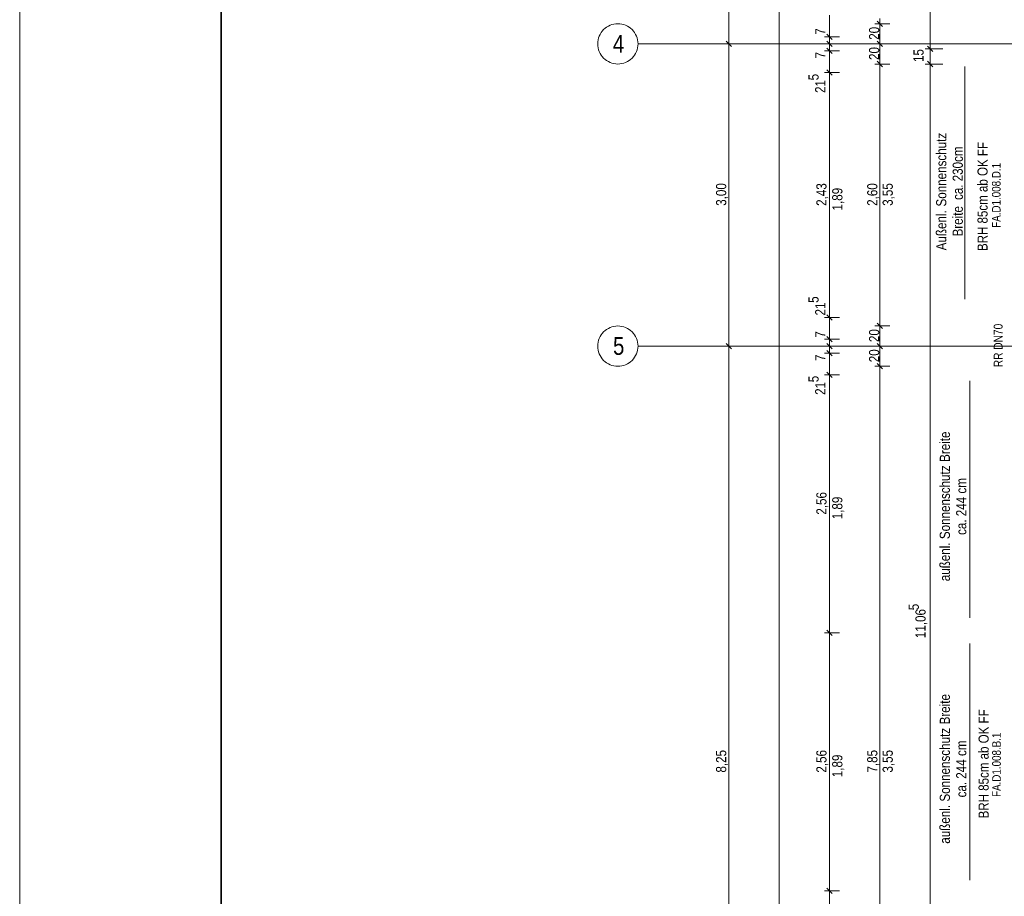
# Model space of a CAD drawing. Extents: x -1920 to 300, y 62 to 656.
# Tile 28 of 60: x -1920 to -1822, y 269 to 356. Entities that reach past the tile are written whole.
import ezdxf
from ezdxf.lldxf.tags import DXFTag

# ---------------------------------------------------------------- set-up
doc = ezdxf.new("R2010")
doc.units = 0
doc.layers.get('0').update_dxf_attribs({"lineweight": 35})
for name, color, linetype, lineweight, true_color in [('30 -33 Aussenwände- 7 Fassade_ Elemente', 7, 'Continuous', 9, 0x00aacc), ('70 -72 Beschriftung- 1 Beschriftung allgemein', 7, 'Continuous', 9, 0xff6633), ('70 -76 Bemaßung- 2 Allgemein', 9, 'Continuous', 5, 0x808080)]:
    doc.layers.add(name, color=color, linetype=linetype, lineweight=lineweight, true_color=true_color)
for name, color, linetype, lineweight in [('30 -33 Aussenwände- 8 Sonnenschutz', 7, 'Continuous', 9), ('70 -71 Achsen- 1 Gebäudeachsen', 7, 'STRICHPUNKT2-A06G9HJF8I', 18), ('iwb_Plankopf Rahmen', 7, 'Continuous', 35)]:
    doc.layers.add(name, color=color, linetype=linetype, lineweight=lineweight)
doc.styles.get("Standard").update_dxf_attribs({"font": 'ARIALN.TTF'})
tags = doc.linetypes.add('STRICHPUNKT2-A06G9HJF8I', pattern=[12.7, 6.35, -3.175, 0, -3.175]).pattern_tags.tags
tags[10:11] = [DXFTag(74, 4), DXFTag(75, 0), DXFTag(340, '0'), DXFTag(46, 0.0), DXFTag(50, 0.0), DXFTag(44, 0.0), DXFTag(45, 0.0)]
tags[8:9] = [DXFTag(74, 4), DXFTag(75, 0), DXFTag(340, '0'), DXFTag(46, 0.0), DXFTag(50, 0.0), DXFTag(44, 0.0), DXFTag(45, 0.0)]
tags[6:7] = [DXFTag(74, 4), DXFTag(75, 0), DXFTag(340, '0'), DXFTag(46, 0.0), DXFTag(50, 0.0), DXFTag(44, 0.0), DXFTag(45, 0.0)]
tags[4:5] = [DXFTag(74, 4), DXFTag(75, 0), DXFTag(340, '0'), DXFTag(46, 0.0), DXFTag(50, 0.0), DXFTag(44, 0.0), DXFTag(45, 0.0)]

# ---------------------------------------------------------------- blocks, each defined once
blk = doc.blocks.new('Referenz-A06G9HJH8I', base_point=(-1905.787, 86.892))
at = {"layer": '30 -33 Aussenwände- 8 Sonnenschutz', "color": 0, "linetype": 'Continuous', "ltscale": 0.13}
for p, q in [((-1825.379, 319.692), (-1825.379, 296.192)), ((-1825.379, 293.642), (-1825.379, 270.142))]:
    blk.add_line(p, q, dxfattribs=at)
at = {"layer": '70 -71 Achsen- 1 Gebäudeachsen', "color": 0, "linetype": 'Continuous', "ltscale": 0.18}
for p, q in [((-1861.715, 354.557), (-1861.569, 354.688)), ((-1861.569, 354.688), (-1861.412, 354.805)), ((-1861.412, 354.805), (-1861.243, 354.906)), ((-1861.243, 354.906), (-1861.066, 354.99)), ((-1861.066, 354.99), (-1860.881, 355.056)), ((-1860.881, 355.056), (-1860.691, 355.104)), ((-1860.691, 355.104), (-1860.497, 355.133)), ((-1860.497, 355.133), (-1860.301, 355.142)), ((-1860.301, 355.142), (-1860.105, 355.133)), ((-1860.105, 355.133), (-1859.91, 355.104)), ((-1859.91, 355.104), (-1859.72, 355.056)), ((-1859.72, 355.056), (-1859.535, 354.99)), ((-1859.535, 354.99), (-1859.358, 354.906)), ((-1859.358, 354.906), (-1859.189, 354.805)), ((-1859.189, 354.805), (-1859.032, 354.688)), ((-1859.032, 354.688), (-1858.886, 354.557)), ((-1862.262, 353.533), (-1862.215, 353.723)), ((-1862.215, 353.723), (-1862.148, 353.908)), ((-1862.148, 353.908), (-1862.064, 354.085)), ((-1862.064, 354.085), (-1861.964, 354.254)), ((-1861.964, 354.254), (-1861.847, 354.411)), ((-1861.847, 354.411), (-1861.715, 354.557)), ((-1858.886, 354.557), (-1858.755, 354.411)), ((-1858.755, 354.411), (-1858.638, 354.254)), ((-1858.638, 354.254), (-1858.537, 354.085)), ((-1858.537, 354.085), (-1858.453, 353.908)), ((-1858.453, 353.908), (-1858.387, 353.723)), ((-1858.387, 353.723), (-1858.339, 353.533)), ((-1862.301, 353.142), (-1862.291, 353.338)), ((-1862.291, 352.946), (-1862.301, 353.142)), ((-1862.291, 353.338), (-1862.262, 353.533)), ((-1862.262, 352.752), (-1862.291, 352.946)), ((-1862.215, 352.562), (-1862.262, 352.752)), ((-1858.339, 352.752), (-1858.387, 352.562)), ((-1858.339, 353.533), (-1858.31, 353.338)), ((-1858.31, 352.946), (-1858.339, 352.752)), ((-1858.31, 353.338), (-1858.301, 353.142)), ((-1858.301, 353.142), (-1858.31, 352.946)), ((-1862.148, 352.377), (-1862.215, 352.562)), ((-1862.064, 352.2), (-1862.148, 352.377)), ((-1861.964, 352.031), (-1862.064, 352.2)), ((-1861.847, 351.874), (-1861.964, 352.031)), ((-1861.715, 351.728), (-1861.847, 351.874)), ((-1861.569, 351.596), (-1861.715, 351.728)), ((-1858.886, 351.728), (-1859.032, 351.596)), ((-1858.755, 351.874), (-1858.886, 351.728)), ((-1858.638, 352.031), (-1858.755, 351.874)), ((-1858.537, 352.2), (-1858.638, 352.031)), ((-1858.453, 352.377), (-1858.537, 352.2)), ((-1858.387, 352.562), (-1858.453, 352.377)), ((-1861.412, 351.48), (-1861.569, 351.596)), ((-1861.243, 351.379), (-1861.412, 351.48)), ((-1861.066, 351.295), (-1861.243, 351.379)), ((-1860.881, 351.229), (-1861.066, 351.295)), ((-1860.691, 351.181), (-1860.881, 351.229)), ((-1860.497, 351.152), (-1860.691, 351.181)), ((-1860.301, 351.142), (-1860.497, 351.152)), ((-1860.105, 351.152), (-1860.301, 351.142)), ((-1859.91, 351.181), (-1860.105, 351.152)), ((-1859.72, 351.229), (-1859.91, 351.181)), ((-1859.535, 351.295), (-1859.72, 351.229)), ((-1859.358, 351.379), (-1859.535, 351.295)), ((-1859.189, 351.48), (-1859.358, 351.379)), ((-1859.032, 351.596), (-1859.189, 351.48)), ((-1861.964, 324.254), (-1861.847, 324.411)), ((-1861.847, 324.411), (-1861.715, 324.557)), ((-1861.715, 324.557), (-1861.569, 324.688)), ((-1861.569, 324.688), (-1861.412, 324.805)), ((-1861.412, 324.805), (-1861.243, 324.906)), ((-1861.243, 324.906), (-1861.066, 324.99)), ((-1861.066, 324.99), (-1860.881, 325.056)), ((-1860.881, 325.056), (-1860.691, 325.104)), ((-1860.691, 325.104), (-1860.497, 325.133)), ((-1860.497, 325.133), (-1860.301, 325.142)), ((-1860.301, 325.142), (-1860.105, 325.133)), ((-1860.105, 325.133), (-1859.91, 325.104)), ((-1859.91, 325.104), (-1859.72, 325.056)), ((-1859.72, 325.056), (-1859.535, 324.99)), ((-1859.535, 324.99), (-1859.358, 324.906)), ((-1859.358, 324.906), (-1859.189, 324.805)), ((-1859.189, 324.805), (-1859.032, 324.688)), ((-1859.032, 324.688), (-1858.886, 324.557)), ((-1858.886, 324.557), (-1858.755, 324.411)), ((-1858.755, 324.411), (-1858.638, 324.254)), ((-1862.291, 323.338), (-1862.262, 323.533)), ((-1862.262, 323.533), (-1862.215, 323.723)), ((-1862.215, 323.723), (-1862.148, 323.908)), ((-1862.148, 323.908), (-1862.064, 324.085)), ((-1862.064, 324.085), (-1861.964, 324.254)), ((-1858.638, 324.254), (-1858.537, 324.085)), ((-1858.537, 324.085), (-1858.453, 323.908)), ((-1858.453, 323.908), (-1858.387, 323.723)), ((-1858.387, 323.723), (-1858.339, 323.533)), ((-1858.339, 323.533), (-1858.31, 323.338)), ((-1862.301, 323.142), (-1862.291, 323.338)), ((-1862.291, 322.946), (-1862.301, 323.142)), ((-1862.262, 322.752), (-1862.291, 322.946)), ((-1862.215, 322.562), (-1862.262, 322.752)), ((-1862.148, 322.377), (-1862.215, 322.562)), ((-1862.064, 322.2), (-1862.148, 322.377)), ((-1858.453, 322.377), (-1858.537, 322.2)), ((-1858.387, 322.562), (-1858.453, 322.377)), ((-1858.339, 322.752), (-1858.387, 322.562)), ((-1858.31, 322.946), (-1858.339, 322.752)), ((-1858.31, 323.338), (-1858.301, 323.142)), ((-1858.301, 323.142), (-1858.31, 322.946)), ((-1861.964, 322.031), (-1862.064, 322.2)), ((-1861.847, 321.874), (-1861.964, 322.031)), ((-1861.715, 321.728), (-1861.847, 321.874)), ((-1861.569, 321.596), (-1861.715, 321.728)), ((-1861.412, 321.48), (-1861.569, 321.596)), ((-1861.243, 321.379), (-1861.412, 321.48)), ((-1859.189, 321.48), (-1859.358, 321.379)), ((-1859.032, 321.596), (-1859.189, 321.48)), ((-1858.886, 321.728), (-1859.032, 321.596)), ((-1858.755, 321.874), (-1858.886, 321.728)), ((-1858.638, 322.031), (-1858.755, 321.874)), ((-1858.537, 322.2), (-1858.638, 322.031)), ((-1861.066, 321.295), (-1861.243, 321.379)), ((-1860.881, 321.229), (-1861.066, 321.295)), ((-1860.691, 321.181), (-1860.881, 321.229)), ((-1860.497, 321.152), (-1860.691, 321.181)), ((-1860.301, 321.142), (-1860.497, 321.152)), ((-1860.105, 321.152), (-1860.301, 321.142)), ((-1859.91, 321.181), (-1860.105, 321.152)), ((-1859.72, 321.229), (-1859.91, 321.181)), ((-1859.535, 321.295), (-1859.72, 321.229)), ((-1859.358, 321.379), (-1859.535, 321.295))]:
    blk.add_line(p, q, dxfattribs=at)
at = {"layer": '70 -71 Achsen- 1 Gebäudeachsen', "color": 0, "linetype": 'STRICHPUNKT2-A06G9HJF8I', "ltscale": 0.18}
for p, q in [((-1858.301, 353.142), (-23.361, 353.142)), ((-1858.301, 323.142), (-23.361, 323.142))]:
    blk.add_line(p, q, dxfattribs=at)
at = {"layer": '70 -72 Beschriftung- 1 Beschriftung allgemein', "color": 0, "linetype": 'Continuous', "ltscale": 0.13}
blk.add_line((-1825.887, 350.902), (-1825.887, 327.802), dxfattribs=at)
at = {"layer": '70 -76 Bemaßung- 2 Allgemein', "color": 0, "linetype": 'Continuous', "ltscale": 0.13}
for p, q in [((-1844.301, 241.173), (-1844.301, 547.612)), ((-1849.301, 353.673), (-1849.301, 435.112)), ((-1829.301, 353.173), (-1829.301, 393.112)), ((-1839.301, 353.842), (-1839.301, 355.992)), ((-1834.301, 354.892), (-1834.301, 355.673)), ((-1839.301, 354.373), (-1839.301, 354.903)), ((-1833.301, 355.142), (-1834.801, 355.142)), ((-1833.301, 355.142), (-1834.801, 355.142)), ((-1834.566, 355.408), (-1834.035, 354.877)), ((-1834.035, 354.877), (-1834.566, 355.408)), ((-1834.301, 355.392), (-1834.301, 354.612)), ((-1849.301, 352.892), (-1849.301, 353.673)), ((-1838.301, 353.842), (-1839.801, 353.842)), ((-1838.301, 353.842), (-1839.801, 353.842)), ((-1839.566, 354.108), (-1839.035, 353.577)), ((-1839.035, 353.577), (-1839.566, 354.108)), ((-1839.301, 353.592), (-1839.301, 354.373)), ((-1839.301, 353.673), (-1839.301, 354.203)), ((-1839.301, 354.092), (-1839.301, 353.312)), ((-1839.301, 353.142), (-1839.301, 353.842)), ((-1839.301, 352.892), (-1839.301, 353.673)), ((-1834.301, 353.673), (-1834.301, 354.612)), ((-1834.301, 352.892), (-1834.301, 353.673)), ((-1829.301, 353.173), (-1829.301, 353.703)), ((-1848.301, 353.142), (-1849.801, 353.142)), ((-1848.301, 353.142), (-1849.801, 353.142)), ((-1849.035, 352.877), (-1849.566, 353.408)), ((-1849.566, 353.408), (-1849.035, 352.877)), ((-1849.301, 353.392), (-1849.301, 352.612)), ((-1838.301, 353.142), (-1839.801, 353.142)), ((-1838.301, 353.142), (-1839.801, 353.142)), ((-1839.035, 352.877), (-1839.566, 353.408)), ((-1839.566, 353.408), (-1839.035, 352.877)), ((-1839.566, 352.708), (-1839.035, 352.177)), ((-1839.035, 352.177), (-1839.566, 352.708)), ((-1839.301, 352.973), (-1839.301, 353.503)), ((-1839.301, 353.392), (-1839.301, 352.612)), ((-1839.301, 353.312), (-1839.301, 352.782)), ((-1839.301, 352.442), (-1839.301, 353.142)), ((-1839.301, 352.192), (-1839.301, 352.973)), ((-1839.301, 352.692), (-1839.301, 351.912)), ((-1833.301, 353.142), (-1834.801, 353.142)), ((-1833.301, 353.142), (-1834.801, 353.142)), ((-1834.035, 352.877), (-1834.566, 353.408)), ((-1834.566, 353.408), (-1834.035, 352.877)), ((-1834.301, 353.392), (-1834.301, 352.612)), ((-1829.301, 352.142), (-1829.301, 353.173)), ((-1829.301, 352.142), (-1829.301, 353.173)), ((-1849.301, 323.673), (-1849.301, 352.612)), ((-1838.301, 352.442), (-1839.801, 352.442)), ((-1838.301, 352.442), (-1839.801, 352.442)), ((-1839.301, 352.612), (-1839.301, 352.082)), ((-1839.301, 350.292), (-1839.301, 352.442)), ((-1839.301, 351.912), (-1839.301, 351.382)), ((-1834.301, 351.673), (-1834.301, 352.612)), ((-1828.051, 352.642), (-1829.801, 352.642)), ((-1828.051, 352.642), (-1829.801, 352.642)), ((-1829.301, 351.142), (-1829.301, 352.642)), ((-1833.301, 351.142), (-1834.801, 351.142)), ((-1833.301, 351.142), (-1834.801, 351.142)), ((-1834.035, 350.877), (-1834.566, 351.408)), ((-1834.566, 351.408), (-1834.035, 350.877)), ((-1834.301, 350.892), (-1834.301, 351.673)), ((-1834.301, 351.392), (-1834.301, 350.612)), ((-1828.051, 351.142), (-1829.801, 351.142)), ((-1828.051, 351.142), (-1829.801, 351.142)), ((-1829.301, 351.642), (-1829.301, 350.612)), ((-1829.301, 351.642), (-1829.301, 350.612)), ((-1838.301, 350.292), (-1839.801, 350.292)), ((-1838.301, 350.292), (-1839.801, 350.292)), ((-1839.566, 350.558), (-1839.035, 350.027)), ((-1839.566, 350.558), (-1839.035, 350.027)), ((-1839.301, 350.542), (-1839.301, 349.762)), ((-1839.301, 350.542), (-1839.301, 349.762)), ((-1839.301, 349.762), (-1839.301, 349.232)), ((-1839.301, 326.523), (-1839.301, 349.762)), ((-1834.301, 325.673), (-1834.301, 350.612)), ((-1829.301, 350.612), (-1829.301, 350.082)), ((-1829.301, 241.023), (-1829.301, 350.612)), ((-1839.301, 326.523), (-1839.301, 327.053)), ((-1839.301, 325.742), (-1839.301, 326.523)), ((-1839.301, 325.742), (-1839.301, 326.523)), ((-1838.301, 325.992), (-1839.801, 325.992)), ((-1838.301, 325.992), (-1839.801, 325.992)), ((-1839.035, 325.727), (-1839.566, 326.258)), ((-1839.035, 325.727), (-1839.566, 326.258)), ((-1839.301, 323.842), (-1839.301, 325.992)), ((-1834.035, 324.877), (-1834.566, 325.408)), ((-1834.566, 325.408), (-1834.035, 324.877)), ((-1834.301, 324.892), (-1834.301, 325.673)), ((-1834.301, 325.392), (-1834.301, 324.612)), ((-1839.301, 324.373), (-1839.301, 324.903)), ((-1839.301, 323.592), (-1839.301, 324.373)), ((-1833.301, 325.142), (-1834.801, 325.142)), ((-1833.301, 325.142), (-1834.801, 325.142)), ((-1834.301, 323.673), (-1834.301, 324.612)), ((-1849.566, 323.408), (-1849.035, 322.877)), ((-1849.035, 322.877), (-1849.566, 323.408)), ((-1849.301, 322.892), (-1849.301, 323.673)), ((-1849.301, 323.392), (-1849.301, 322.612)), ((-1838.301, 323.842), (-1839.801, 323.842)), ((-1838.301, 323.842), (-1839.801, 323.842)), ((-1839.566, 324.108), (-1839.035, 323.577)), ((-1839.035, 323.577), (-1839.566, 324.108)), ((-1839.566, 323.408), (-1839.035, 322.877)), ((-1839.035, 322.877), (-1839.566, 323.408)), ((-1839.301, 323.673), (-1839.301, 324.203)), ((-1839.301, 324.092), (-1839.301, 323.312)), ((-1839.301, 323.142), (-1839.301, 323.842)), ((-1839.301, 322.892), (-1839.301, 323.673)), ((-1839.301, 322.973), (-1839.301, 323.503)), ((-1839.301, 323.392), (-1839.301, 322.612)), ((-1834.035, 322.877), (-1834.566, 323.408)), ((-1834.566, 323.408), (-1834.035, 322.877)), ((-1834.301, 322.892), (-1834.301, 323.673)), ((-1834.301, 323.392), (-1834.301, 322.612)), ((-1848.301, 323.142), (-1849.801, 323.142)), ((-1848.301, 323.142), (-1849.801, 323.142)), ((-1849.301, 241.173), (-1849.301, 322.612)), ((-1838.301, 323.142), (-1839.801, 323.142)), ((-1838.301, 323.142), (-1839.801, 323.142)), ((-1838.301, 322.442), (-1839.801, 322.442)), ((-1838.301, 322.442), (-1839.801, 322.442)), ((-1839.035, 322.177), (-1839.566, 322.708)), ((-1839.566, 322.708), (-1839.035, 322.177)), ((-1839.301, 323.312), (-1839.301, 322.782)), ((-1839.301, 322.442), (-1839.301, 323.142)), ((-1839.301, 322.192), (-1839.301, 322.973)), ((-1839.301, 322.692), (-1839.301, 321.912)), ((-1839.301, 322.612), (-1839.301, 322.082)), ((-1839.301, 320.292), (-1839.301, 322.442)), ((-1833.301, 323.142), (-1834.801, 323.142)), ((-1833.301, 323.142), (-1834.801, 323.142)), ((-1834.301, 321.673), (-1834.301, 322.612)), ((-1839.301, 321.912), (-1839.301, 321.382)), ((-1834.566, 321.408), (-1834.035, 320.877)), ((-1834.035, 320.877), (-1834.566, 321.408)), ((-1834.301, 320.892), (-1834.301, 321.673)), ((-1839.566, 320.558), (-1839.035, 320.027)), ((-1839.566, 320.558), (-1839.035, 320.027)), ((-1839.301, 320.542), (-1839.301, 319.762)), ((-1839.301, 320.542), (-1839.301, 319.762)), ((-1833.301, 321.142), (-1834.801, 321.142)), ((-1833.301, 321.142), (-1834.801, 321.142)), ((-1834.301, 321.392), (-1834.301, 320.612)), ((-1834.301, 243.173), (-1834.301, 320.612)), ((-1838.301, 320.292), (-1839.801, 320.292)), ((-1838.301, 320.292), (-1839.801, 320.292)), ((-1839.301, 319.762), (-1839.301, 319.232)), ((-1839.301, 295.223), (-1839.301, 319.762)), ((-1839.301, 294.442), (-1839.301, 295.223)), ((-1838.301, 294.692), (-1839.801, 294.692)), ((-1838.301, 294.692), (-1839.801, 294.692)), ((-1839.566, 294.958), (-1839.035, 294.427)), ((-1839.035, 294.427), (-1839.566, 294.958)), ((-1839.301, 294.942), (-1839.301, 294.162)), ((-1839.301, 269.623), (-1839.301, 294.162)), ((-1838.301, 269.092), (-1839.801, 269.092)), ((-1838.301, 269.092), (-1839.801, 269.092)), ((-1839.566, 269.358), (-1839.035, 268.827)), ((-1839.035, 268.827), (-1839.566, 269.358)), ((-1839.301, 268.842), (-1839.301, 269.623)), ((-1839.301, 269.342), (-1839.301, 268.562)), ((-1839.301, 244.023), (-1839.301, 268.562))]:
    blk.add_line(p, q, dxfattribs=at)
at = {"layer": '70 -76 Bemaßung- 2 Allgemein', "color": 0, "linetype": 'Continuous', "lineweight": 20, "ltscale": 0.2}
for p, q in [((-1829.035, 352.377), (-1829.566, 352.908)), ((-1829.035, 352.377), (-1829.566, 352.908)), ((-1829.566, 351.408), (-1829.035, 350.877)), ((-1829.566, 351.408), (-1829.035, 350.877))]:
    blk.add_line(p, q, dxfattribs=at)
at = {"layer": '30 -33 Aussenwände- 7 Fassade_ Elemente', "color": 0, "linetype": 'ByBlock', "ltscale": 0.13, "char_height": 1, "attachment_point": 1, "rotation": 90}
for insert in [(-1824.616, 332.578), (-1824.508, 276.271)]:
    blk.add_mtext('{\\fArial Narrow;BRH 85cm ab OK FF}', dxfattribs=dict(at, insert=insert))
at = {"layer": '30 -33 Aussenwände- 8 Sonnenschutz', "color": 0, "linetype": 'Continuous', "ltscale": 0.13, "char_height": 1.00689, "attachment_point": 1, "rotation": 90}
for s, insert in [('{\\fArial Narrow;Breite}', (-1828.362, 311.651)), ('{\\fArial Narrow;Sonnenschutz}', (-1828.362, 303.988)), ('{\\fArial Narrow;cm}', (-1826.731, 308.512)), ('{\\fArial Narrow;244}', (-1826.731, 306.255)), ('{\\fArial Narrow;ca.}', (-1826.731, 304.407)), ('{\\fArial Narrow;außenl.}', (-1828.362, 299.808)), ('{\\fArial Narrow;Breite}', (-1828.362, 285.601)), ('{\\fArial Narrow;Sonnenschutz}', (-1828.362, 277.938)), ('{\\fArial Narrow;cm}', (-1826.731, 282.462)), ('{\\fArial Narrow;244}', (-1826.731, 280.205)), ('{\\fArial Narrow;ca.}', (-1826.731, 278.357)), ('{\\fArial Narrow;außenl.}', (-1828.362, 273.758))]:
    blk.add_mtext(s, dxfattribs=dict(at, insert=insert))
at = {"layer": '70 -71 Achsen- 1 Gebäudeachsen', "color": 0, "linetype": 'Continuous', "ltscale": 0.18, "char_height": 1.76205, "attachment_point": 1}
for s, insert in [('{\\fArial Narrow;4}', (-1860.8, 354.023)), ('{\\fArial Narrow;5}', (-1860.779, 324.038))]:
    blk.add_mtext(s, dxfattribs=dict(at, insert=insert))
at = {"layer": '70 -72 Beschriftung- 1 Beschriftung allgemein', "color": 0, "linetype": 'Continuous', "ltscale": 0.13, "attachment_point": 1, "rotation": 90}
for s, insert, char_height in [('{\\fArial Narrow;Sonnenschutz}', (-1828.715, 337), 1.00689), ('{\\fArial Narrow;230cm}', (-1827.084, 339.495), 1.00689), ('{\\fArial Narrow;FA.D1.008.D.1}', (-1823.182, 334.884), 0.85), ('{\\fArial Narrow;ca.}', (-1827.084, 337.647), 1.00689), ('{\\fArial Narrow;Außenl.}', (-1828.715, 332.65), 1.00689), ('{\\fArial Narrow;Breite}', (-1827.084, 334.033), 1.00689), ('{\\fArial Narrow;RR DN70}', (-1823.011, 321.047), 0.88103), ('{\\fArial Narrow;RR DN70}', (-1823.011, 321.047), 0.88103), ('{\\fArial Narrow;FA.D1.008.B.1}', (-1823.158, 278.4), 0.85)]:
    blk.add_mtext(s, dxfattribs=dict(at, insert=insert, char_height=char_height))
at = {"layer": '70 -76 Bemaßung- 2 Allgemein', "color": 0, "linetype": 'Continuous', "ltscale": 0.13, "char_height": 1.00689, "attachment_point": 1, "rotation": 90}
for s, insert in [('{\\fArial Narrow;7}', (-1840.714, 354.045)), ('{\\fArial Narrow;20}', (-1835.376, 353.544)), ('{\\fArial Narrow;20}', (-1835.376, 351.544)), ('{\\fArial Narrow;15}', (-1830.976, 351.337)), ('{\\fArial Narrow;7}', (-1840.714, 351.695)), ('{\\fArial Narrow;5}', (-1841.393, 349.52)), ('{\\fArial Narrow;21}', (-1840.722, 348.269)), ('{\\fArial Narrow;3,00}', (-1850.558, 337.07)), ('{\\fArial Narrow;2,43}', (-1840.608, 337.063)), ('{\\fArial Narrow;1,89}', (-1839.03, 336.607)), ('{\\fArial Narrow;2,60}', (-1835.558, 337.063)), ('{\\fArial Narrow;3,55}', (-1834.032, 337.067)), ('{\\fArial Narrow;5}', (-1841.393, 327.434)), ('{\\fArial Narrow;21}', (-1840.722, 326.183)), ('{\\fArial Narrow;7}', (-1840.714, 323.982)), ('{\\fArial Narrow;20}', (-1835.376, 323.544)), ('{\\fArial Narrow;20}', (-1835.376, 321.544)), ('{\\fArial Narrow;7}', (-1840.714, 321.665)), ('{\\fArial Narrow;5}', (-1841.393, 319.555)), ('{\\fArial Narrow;21}', (-1840.722, 318.304)), ('{\\fArial Narrow;2,56}', (-1840.608, 306.413)), ('{\\fArial Narrow;1,89}', (-1839.03, 305.957)), ('{\\fArial Narrow;5}', (-1831.447, 296.926)), ('{\\fArial Narrow;11,06}', (-1830.776, 294.162)), ('{\\fArial Narrow;8,25}', (-1850.558, 280.817)), ('{\\fArial Narrow;2,56}', (-1840.608, 280.813)), ('{\\fArial Narrow;7,85}', (-1835.558, 280.82)), ('{\\fArial Narrow;3,55}', (-1834.032, 280.817)), ('{\\fArial Narrow;1,89}', (-1839.03, 280.357))]:
    blk.add_mtext(s, dxfattribs=dict(at, insert=insert))

msp = doc.modelspace()

# ---------------------------------------------------------------- linework, layer by layer
at = {"layer": 'iwb_Plankopf Rahmen', "color": 8, "lineweight": 13, "ltscale": 0.13, "true_color": 0x808080}
msp.add_lwpolyline([(300.353, 62.433), (-1919.647, 62.433), (-1919.647, 656.433), (300.353, 656.433), (300.353, 62.433)], close=True, dxfattribs=at)
at = {"layer": 'iwb_Plankopf Rahmen', "ltscale": 0.35}
msp.add_lwpolyline([(-1899.647, 67.433), (-1899.647, 651.433), (295.353, 651.433), (295.353, 67.433), (-739.647, 67.433), (-1899.647, 67.433)], close=True, dxfattribs=at)

# ---------------------------------------------------------------- block references
at = {"color": 8, "lineweight": 25, "ltscale": 0.25, "true_color": 0x808080}
msp.add_blockref('Referenz-A06G9HJH8I', (-1905.787, 86.892), dxfattribs=at)

doc.saveas('drawing.dxf')
